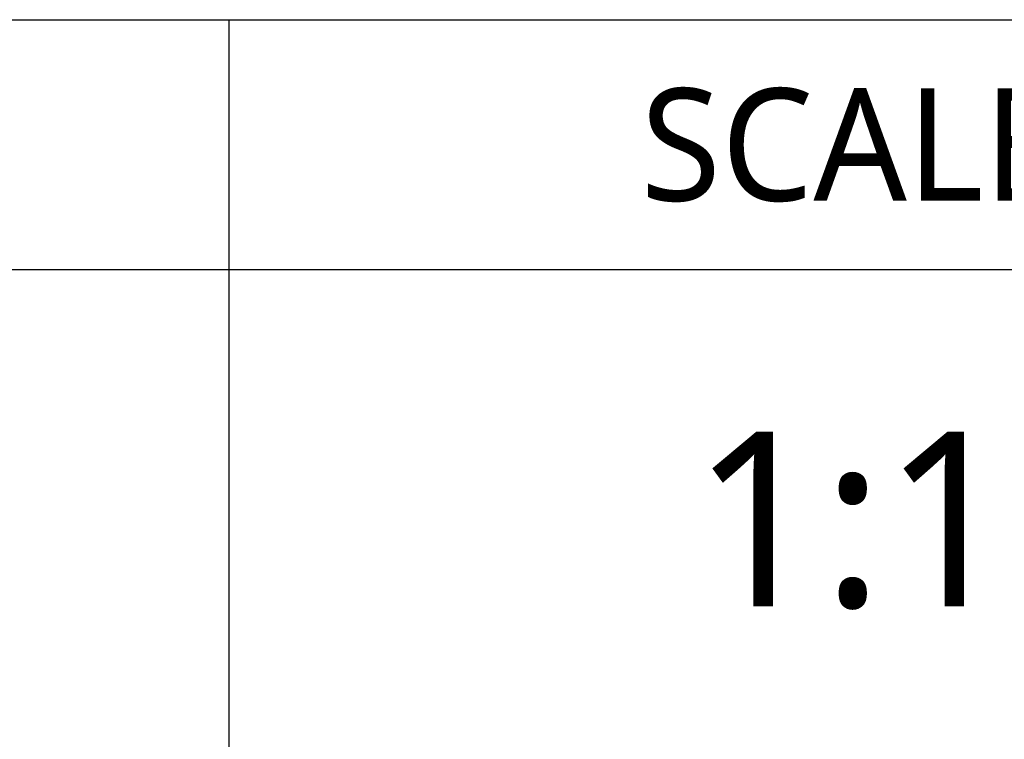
# Model space of a CAD drawing. Header units: millimetres. Extents: x 0 to 594, y 0 to 420.
# Tile 14 of 32: x 526 to 541, y 62 to 74. Entities that reach past the tile are written whole.
import ezdxf

# ---------------------------------------------------------------- set-up
doc = ezdxf.new("R2010")
doc.units = ezdxf.units.MM
doc.header["$LTSCALE"] = 32.67
doc.layers.add('00_TOPRB0400WD-FORMAT', color=7, linetype='CONTINUOUS')
doc.styles.add('TEXTSTYLE_2', font='malgun.ttf')

msp = doc.modelspace()

# ---------------------------------------------------------------- linework, layer by layer
at = {"layer": '00_TOPRB0400WD-FORMAT', "color": 2, "linetype": 'Continuous'}
for p, q in [((448.999989, 73.999983), (568.999989, 73.999983)), ((528.999989, 73.999983), (528.999989, 49.999983)), ((448.999989, 69.999983), (568.999989, 69.999983))]:
    msp.add_line(p, q, dxfattribs=at)

# ---------------------------------------------------------------- texts
at = {"layer": '00_TOPRB0400WD-FORMAT', "color": 2, "linetype": 'Continuous', "attachment_point": 2, "line_spacing_factor": 0.9, "style": 'TEXTSTYLE_2'}
for s, insert, char_height, width in [('SCALE', (538.999989, 72.899983), 1.8, 7.08666667), ('1:1', (538.999989, 67.399983), 2.8, 5.1437037)]:
    msp.add_mtext(s, dxfattribs=dict(at, insert=insert, char_height=char_height, width=width))

doc.saveas('drawing.dxf')
